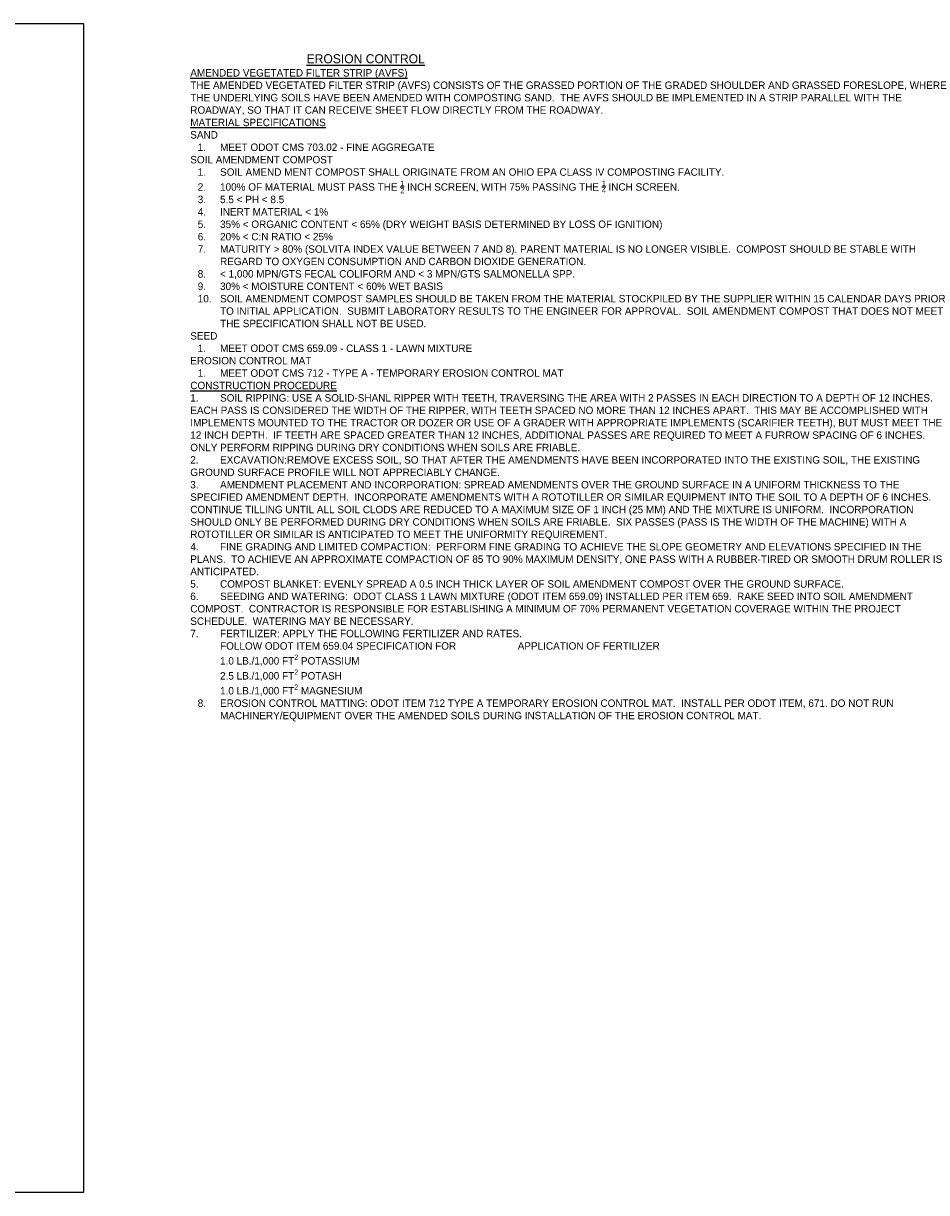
# Model space of a CAD drawing. Header units: feet. Extents: x 0 to 170, y -22 to 22.
# Tile 7 of 7: x 153 to 170, y 0 to 22. Entities that reach past the tile are written whole.
import ezdxf

# ---------------------------------------------------------------- set-up
doc = ezdxf.new("R2010")
doc.units = ezdxf.units.FT
doc.header["$LTSCALE"] = 20
doc.header["$MEASUREMENT"] = 0
doc.layers.add('0_Xref', color=7, linetype='Continuous')
doc.layers.add('TX_P_1', color=7, linetype='Continuous')
doc.styles.add('Slanted-Normal', font='font31.shx', dxfattribs={"height": 0.14})

msp = doc.modelspace()

# ---------------------------------------------------------------- linework, layer by layer
at = {"layer": '0_Xref', "flags": 128}
msp.add_lwpolyline([(120, 22), (154, 22), (154, 0), (120, 0)], close=True, dxfattribs=at)

# ---------------------------------------------------------------- texts
at = {"layer": 'TX_P_1', "style": 'Slanted-Normal'}
for s, insert, char_height, width, attachment_point in [('{\\LEROSION CONTROL}', (159.311, 21.42), 0.17, 6.44, 2), ('\\A1;{\\LAMENDED VEGETATED FILTER STRIP (AVFS)\\P\\pxb1.42857,ql;}THE AMENDED VEGETATED FILTER STRIP (AVFS) CONSISTS OF THE GRASSED PORTION OF THE GRADED SHOULDER AND GRASSED FORESLOPE, WHERE THE UNDERLYING SOILS HAVE BEEN AMENDED WITH COMPOSTING SAND.  THE AVFS SHOULD BE IMPLEMENTED IN A STRIP PARALLEL WITH THE ROADWAY, SO THAT IT CAN RECEIVE SHEET FLOW DIRECTLY FROM THE ROADWAY.\\P{\\LMATERIAL SPECIFICATIONS\\P}SAND\\P\\pi-3,l4,t4;1.^IMEET ODOT CMS 703.02 - FINE AGGREGATE\\P\\pi0,l0,tz;SOIL AMENDMENT COMPOST\\P\\pi-3,l4,t4;1.^ISOIL AMEND MENT COMPOST SHALL ORIGINATE FROM AN OHIO EPA CLASS IV COMPOSTING FACILITY.\\P2.^I100% OF MATERIAL MUST PASS THE {\\H0.7x;\\S1/2;} INCH SCREEN, WITH 75% PASSING THE {\\H0.7x;\\S1/4;} INCH SCREEN.\\P3.^I5.5 < PH < 8.5\\P4.^IINERT MATERIAL < 1%\\P5.^I35% < ORGANIC CONTENT < 65% (DRY WEIGHT BASIS DETERMINED BY LOSS OF IGNITION)\\P6.^I20% < C:N RATIO < 25%\\P7.^IMATURITY > 80% (SOLVITA INDEX VALUE BETWEEN 7 AND 8). PARENT MATERIAL IS NO LONGER VISIBLE.  COMPOST SHOULD BE STABLE WITH REGARD TO OXYGEN CONSUMPTION AND CARBON DIOXIDE GENERATION.\\P8.^I< 1,000 MPN/GTS FECAL COLIFORM AND < 3 MPN/GTS SALMONELLA SPP.\\P9.^I30% < MOISTURE CONTENT < 60% WET BASIS\\P10.^ISOIL AMENDMENT COMPOST SAMPLES SHOULD BE TAKEN FROM THE MATERIAL STOCKPILED BY THE SUPPLIER WITHIN 15 CALENDAR DAYS PRIOR TO INITIAL APPLICATION.  SUBMIT LABORATORY RESULTS TO THE ENGINEER FOR APPROVAL.  SOIL AMENDMENT COMPOST THAT DOES NOT MEET THE SPECIFICATION SHALL NOT BE USED.\\P\\pi0,l0,tz;SEED\\P\\pi-3,l4,t4;1.^IMEET ODOT CMS 659.09 - CLASS 1 - LAWN MIXTURE\\P\\pi0,l0,tz;EROSION CONTROL MAT\\P\\pi-3,l4,t4;1.^IMEET ODOT CMS 712 - TYPE A - TEMPORARY EROSION CONTROL MAT\\P\\pi0,l0,tz;{\\LCONSTRUCTION PROCEDURE\\P\\pi-3,l4,t4;}1.^ISOIL RIPPING: USE A SOLID-SHANL RIPPER WITH TEETH, TRAVERSING THE AREA WITH 2 PASSES IN EACH DIRECTION TO A DEPTH OF 12 INCHES.  EACH PASS IS CONSIDERED THE WIDTH OF THE RIPPER, WITH TEETH SPACED NO MORE THAN 12 INCHES APART.  THIS MAY BE ACCOMPLISHED WITH IMPLEMENTS MOUNTED TO THE TRACTOR OR DOZER OR USE OF A GRADER WITH APPROPRIATE IMPLEMENTS (SCARIFIER TEETH), BUT MUST MEET THE 12 INCH DEPTH.  IF TEETH ARE SPACED GREATER THAN 12 INCHES, ADDITIONAL PASSES ARE REQUIRED TO MEET A FURROW SPACING OF 6 INCHES.  ONLY PERFORM RIPPING DURING DRY CONDITIONS WHEN SOILS ARE FRIABLE.\\P2.^IEXCAVATION:REMOVE EXCESS SOIL, SO THAT AFTER THE AMENDMENTS HAVE BEEN INCORPORATED INTO THE EXISTING SOIL, THE EXISTING GROUND SURFACE PROFILE WILL NOT APPRECIABLY CHANGE.\\P3.^IAMENDMENT PLACEMENT AND INCORPORATION: SPREAD AMENDMENTS OVER THE GROUND SURFACE IN A UNIFORM THICKNESS TO THE SPECIFIED AMENDMENT DEPTH.  INCORPORATE AMENDMENTS WITH A ROTOTILLER OR SIMILAR EQUIPMENT INTO THE SOIL TO A DEPTH OF 6 INCHES.  CONTINUE TILLING UNTIL ALL SOIL CLODS ARE REDUCED TO A MAXIMUM SIZE OF 1 INCH (25 MM) AND THE MIXTURE IS UNIFORM.  INCORPORATION SHOULD ONLY BE PERFORMED DURING DRY CONDITIONS WHEN SOILS ARE FRIABLE.  SIX PASSES (PASS IS THE WIDTH OF THE MACHINE) WITH A ROTOTILLER OR SIMILAR IS ANTICIPATED TO MEET THE UNIFORMITY REQUIREMENT.\\P4.^IFINE GRADING AND LIMITED COMPACTION:  PERFORM FINE GRADING TO ACHIEVE THE SLOPE GEOMETRY AND ELEVATIONS SPECIFIED IN THE PLANS.  TO ACHIEVE AN APPROXIMATE COMPACTION OF 85 TO 90% MAXIMUM DENSITY, ONE PASS WITH A RUBBER-TIRED OR SMOOTH DRUM ROLLER IS ANTICIPATED.\\P5.^ICOMPOST BLANKET: EVENLY SPREAD A 0.5 INCH THICK LAYER OF SOIL AMENDMENT COMPOST OVER THE GROUND SURFACE.\\P6.^ISEEDING AND WATERING:  ODOT CLASS 1 LAWN MIXTURE (ODOT ITEM 659.09) INSTALLED PER ITEM 659.  RAKE SEED INTO SOIL AMENDMENT COMPOST.  CONTRACTOR IS RESPONSIBLE FOR ESTABLISHING A MINIMUM OF 70% PERMANENT VEGETATION COVERAGE WITHIN THE PROJECT SCHEDULE.  WATERING MAY BE NECESSARY.\\P7.^IFERTILIZER: APPLY THE FOLLOWING FERTILIZER AND RATES.\\P\\pi0,l0,b0.25,q*,tz;^IFOLLOW ODOT ITEM 659.04 SPECIFICATION FOR ^I^IAPPLICATION OF FERTILIZER\\P^I1.0 LB./1,000 FT{\\H0.7x;\\S2^ ;} POTASSIUM\\P^I2.5 LB./1,000 FT{\\H0.7x;\\S2^ ;\\H1.42857x; POTASH\\P}^I1.0 LB./1,000 FT{\\H0.7x;\\S2^ ;\\H1.42857x; MAGNESIUM\\P\\pi-3,l4,b1.42857,ql,t4;8.^IEROSION CONTROL MATTING: ODOT ITEM 712 TYPE A TEMPORARY EROSION CONTROL MAT.  INSTALL PER ODOT ITEM, 671. DO NOT RUN MACHINERY/EQUIPMENT OVER THE AMENDED SOILS DURING INSTALLATION OF THE EROSION CONTROL MAT.\\P\\pi0,l0,b0.25,q*,tz;}\\P\\P', (156.011, 21.14), 0.14, 13.88, 1)]:
    msp.add_mtext(s, dxfattribs=dict(at, insert=insert, char_height=char_height, width=width, attachment_point=attachment_point))

doc.saveas('drawing.dxf')
